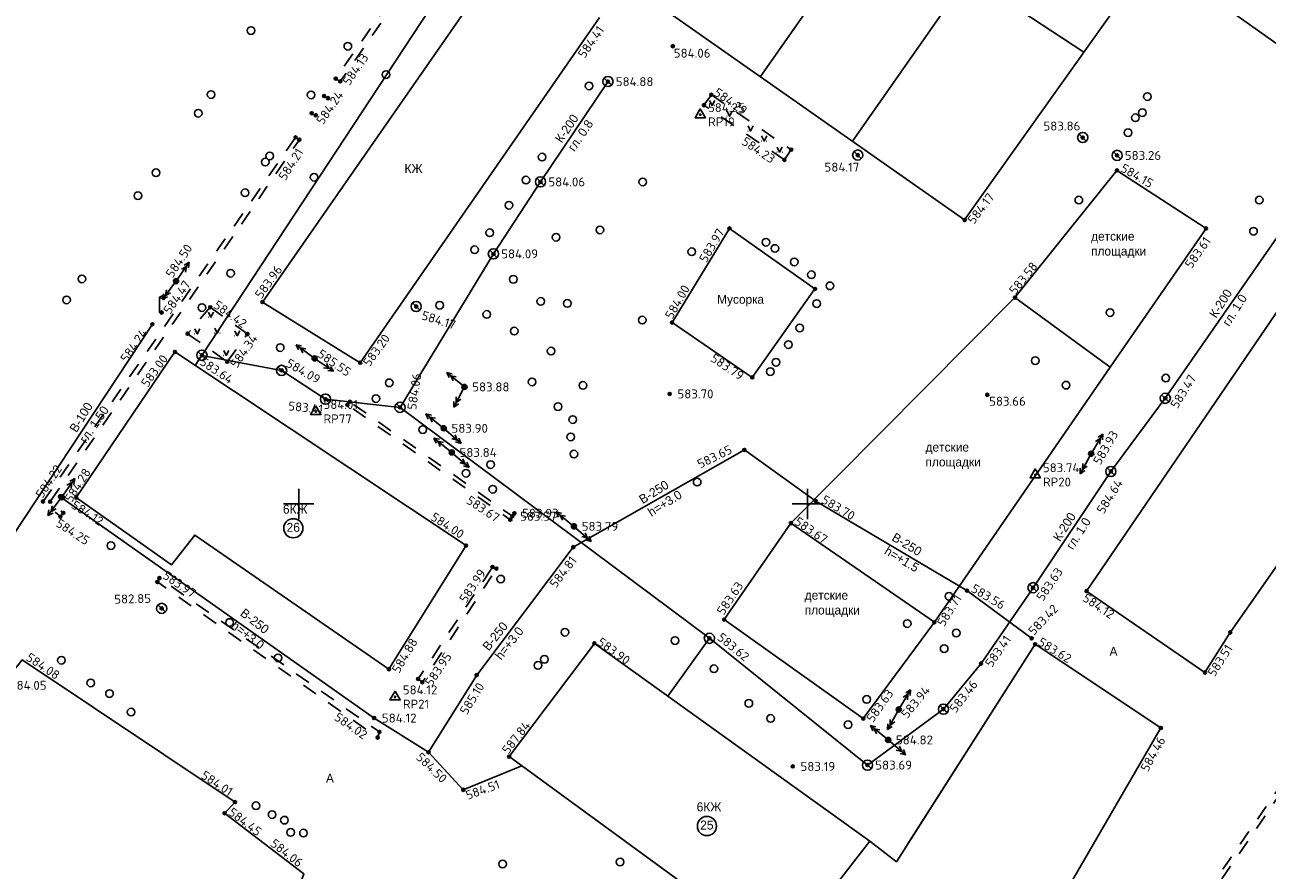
# Model space of a CAD drawing. Header units: metres. Extents: x 548732 to 549770, y 4592490 to 4594056.
# Tile 42 of 61: x 549273 to 549396, y 4593385 to 4593468. Entities that reach past the tile are written whole.
import ezdxf

# ---------------------------------------------------------------- set-up
doc = ezdxf.new("R2010")
doc.units = ezdxf.units.M
doc.header["$PDMODE"] = 32
doc.header["$PDSIZE"] = 0.3
doc.linetypes.add('Д_ТРОТ_ТРУБА', pattern=[3, 1.5, -1.5])
doc.linetypes.add('ДОРОГИ_СТРОЯЩ', pattern=[9, 8, -1])
for name, color, linetype in [('(001) Сетка', 92, 'Continuous'), ('(003) Пункты', 7, 'Continuous'), ('(007) Здания', 7, 'Continuous'), ('(011) Колодцы', 7, 'Continuous'), ('(014) Водопровод', 5, 'ИК_Водопровод -------в--------'), ('(017) Канализация', 32, 'KANALIS_K_1'), ('(022) Возд. Линии', 7, 'Continuous'), ('(025) Дорога', 7, 'Continuous'), ('(026) Д_знаки', 7, 'Continuous'), ('(036) Растительность', 7, 'Continuous'), ('(038) Деревья', 7, 'Continuous'), ('(040) Ограда', 7, 'Continuous'), ('(041) Текст', 7, 'Continuous'), ('V-CTRL-HCPT', 150, 'Continuous'), ('V-NODE', 1, 'Continuous'), ('V-NODE-TEXT', 11, 'Continuous')]:
    doc.layers.add(name, color=color, linetype=linetype)
doc.styles.add('BM-431', font='bm431.ttf')
doc.styles.add('D-431', font='d431.ttf')
doc.styles.add('P-131', font='p131.ttf')
doc.styles.add('S', font='txtwr', dxfattribs={"oblique": 15})
doc.styles.get("Standard").update_dxf_attribs({"font": 'simplex.shx'})
doc.linetypes.add('GAZ_VOZDUSH', pattern='A,1,-2,["~",Standard,S=3,R=0,X=-1.5,Y=-1.5],-1,10', length=14)
doc.linetypes.add('KANALIS_K', pattern='A,1,["<",Standard,S=1.8,R=0,X=-0.9,Y=-0.9],3,-1,["К",Standard,S=1.8,R=0,X=-0.9,Y=-0.9],-1,10', length=16)
doc.linetypes.add('KANALIS_K_1', pattern='A,1,[">",Standard,S=1.8,R=0,X=-0.9,Y=-0.9],3,-1,["К",Standard,S=1.8,R=0,X=-0.9,Y=-0.9],-1,10', length=16)
doc.linetypes.add('ИК_Водопровод -------в--------', pattern='A,9,-0.6,["В",Standard,S=1.2,R=0,X=0,Y=-0.6],-1.2', length=10.8)
doc.linetypes.add('ОГРАДА_V_ПРОВ', pattern='A,2.5,["v",Standard,S=1,R=0,X=0,Y=0],5,["v",Standard,S=1,R=180,X=0,Y=0],2.5', length=10)

# ---------------------------------------------------------------- blocks, each defined once
blk = doc.blocks.new('d')
at = {"layer": '(038) Деревья'}
blk.add_ellipse((0, 0), major_axis=(0.265, 0.265), ratio=1, start_param=5.497787, end_param=11.780972, dxfattribs=at)
blk = doc.blocks.new('I02062')
at = {"linetype": 'Continuous'}
for points in [[(1, 3.5), (0, 3), (1, 2.5)], [(0, 3), (0, 0), (0.8, 0)]]:
    blk.add_lwpolyline(points, dxfattribs=at)
at = {"color": 4, "style": 'S', "oblique": 15}
blk.add_attdef('Z', (1.778249, -0.193057), '', height=2, dxfattribs=at)
blk = doc.blocks.new('strela1')
at = {"layer": '(022) Возд. Линии'}
for p, q in [((-2, 0), (-1.5, 0.25)), ((0, 0), (-2, 0)), ((-2, 0), (-1.5, -0.25)), ((-1.5, 0), (-1, 0.25)), ((-1.5, 0), (-1, -0.25))]:
    blk.add_line(p, q, dxfattribs=at)
blk = doc.blocks.new('strela2')
at = {"layer": '(022) Возд. Линии'}
for p, q in [((0, 0), (2, 0)), ((1.5, 0), (1, 0.25)), ((1.5, 0), (1, -0.25)), ((2, 0), (1.5, 0.25)), ((2, 0), (1.5, -0.25))]:
    blk.add_line(p, q, dxfattribs=at)
blk = doc.blocks.new('STOLB')
at = {"layer": '(022) Возд. Линии'}
blk.add_circle((0, 0), 0.25, dxfattribs=at)
blk = doc.blocks.new('I01171')
blk.add_line((-0.722283, 0.697501), (0.702286, -0.69785))
blk.add_circle((0, 0), 1)
at = {"color": 4, "style": 'S', "oblique": 15}
blk.add_attdef('Z', (1.616431, -1.093486), '', height=2, dxfattribs=at)
blk = doc.blocks.new('I04160')
for p, q in [((-0.5, 0), (-0.55, 0)), ((0.48, 0), (0.53, 0))]:
    blk.add_line(p, q)
blk.add_lwpolyline([(-0.5, 0.99), (0, 0), (0.51, 0.99)])
blk = doc.blocks.new('STA')
blk.add_lwpolyline([(0, 1), (-0.87, -0.5), (0.87, -0.5)], close=True)
blk.add_circle((0, 0), 0.118)
blk = doc.blocks.new('*U571', base_point=(549302.03, 4593429.57, 584.01))
at = {"layer": 'V-NODE-TEXT', "linetype": 'ByBlock', "char_height": 0.875}
for s, insert, attachment_point in [('584.01', (549302.79, 4593429.83, 584.01), 7), ('RP77', (549302.79, 4593429.3, 584.01), 1)]:
    blk.add_mtext(s, dxfattribs=dict(at, insert=insert, attachment_point=attachment_point))
blk = doc.blocks.new('*U572', base_point=(549302.026, 4593429.566, 584.009))
at = {"layer": 'V-CTRL-HCPT'}
blk.add_blockref('*U571', (549302.026, 4593429.566, 584.009), dxfattribs=at)
blk = doc.blocks.new('*U573', base_point=(549302.026, 4593429.566, 584.009))
at = {"layer": 'V-CTRL-HCPT'}
blk.add_blockref('*U572', (549302.026, 4593429.566, 584.009), dxfattribs=at)
at = {"layer": 'V-CTRL-HCPT', "xscale": 0.5833333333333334, "yscale": 0.5833333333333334, "zscale": 0.5833333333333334}
blk.add_blockref('STA', (549302.026, 4593429.566, 584.009), dxfattribs=at)
blk = doc.blocks.new('*U595', base_point=(549339.82, 4593458.74, 584.25))
at = {"layer": 'V-NODE-TEXT', "linetype": 'ByBlock', "char_height": 0.875}
for s, insert, attachment_point in [('584.25', (549340.59, 4593459, 584.25), 7), ('RP19', (549340.59, 4593458.48, 584.25), 1)]:
    blk.add_mtext(s, dxfattribs=dict(at, insert=insert, attachment_point=attachment_point))
blk = doc.blocks.new('*U596', base_point=(549339.818, 4593458.738, 584.251))
at = {"layer": 'V-CTRL-HCPT'}
blk.add_blockref('*U595', (549339.818, 4593458.738, 584.251), dxfattribs=at)
blk = doc.blocks.new('*U597', base_point=(549339.818, 4593458.738, 584.251))
at = {"layer": 'V-CTRL-HCPT'}
blk.add_blockref('*U596', (549339.818, 4593458.738, 584.251), dxfattribs=at)
at = {"layer": 'V-CTRL-HCPT', "xscale": 0.5833333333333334, "yscale": 0.5833333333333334, "zscale": 0.5833333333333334}
blk.add_blockref('STA', (549339.818, 4593458.738, 584.251), dxfattribs=at)
blk = doc.blocks.new('*U598', base_point=(549372.75, 4593423.36, 583.74))
at = {"layer": 'V-NODE-TEXT', "linetype": 'ByBlock', "char_height": 0.875}
for s, insert, attachment_point in [('583.74', (549373.51, 4593423.62, 583.74), 7), ('RP20', (549373.51, 4593423.09, 583.74), 1)]:
    blk.add_mtext(s, dxfattribs=dict(at, insert=insert, attachment_point=attachment_point))
blk = doc.blocks.new('*U599', base_point=(549372.746, 4593423.355, 583.736))
at = {"layer": 'V-CTRL-HCPT'}
blk.add_blockref('*U598', (549372.746, 4593423.355, 583.736), dxfattribs=at)
blk = doc.blocks.new('*U600', base_point=(549372.746, 4593423.355, 583.736))
at = {"layer": 'V-CTRL-HCPT'}
blk.add_blockref('*U599', (549372.746, 4593423.355, 583.736), dxfattribs=at)
at = {"layer": 'V-CTRL-HCPT', "xscale": 0.5833333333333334, "yscale": 0.5833333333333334, "zscale": 0.5833333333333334}
blk.add_blockref('STA', (549372.746, 4593423.355, 583.736), dxfattribs=at)
blk = doc.blocks.new('*U601', base_point=(549309.82, 4593401.53, 584.12))
at = {"layer": 'V-NODE-TEXT', "linetype": 'ByBlock', "char_height": 0.875}
for s, insert, attachment_point in [('584.12', (549310.59, 4593401.79, 584.12), 7), ('RP21', (549310.59, 4593401.27, 584.12), 1)]:
    blk.add_mtext(s, dxfattribs=dict(at, insert=insert, attachment_point=attachment_point))
blk = doc.blocks.new('*U602', base_point=(549309.823, 4593401.528, 584.119))
at = {"layer": 'V-CTRL-HCPT'}
blk.add_blockref('*U601', (549309.823, 4593401.528, 584.119), dxfattribs=at)
blk = doc.blocks.new('*U603', base_point=(549309.823, 4593401.528, 584.119))
at = {"layer": 'V-CTRL-HCPT'}
blk.add_blockref('*U602', (549309.823, 4593401.528, 584.119), dxfattribs=at)
at = {"layer": 'V-CTRL-HCPT', "xscale": 0.5833333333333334, "yscale": 0.5833333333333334, "zscale": 0.5833333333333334}
blk.add_blockref('STA', (549309.823, 4593401.528, 584.119), dxfattribs=at)

msp = doc.modelspace()

# ---------------------------------------------------------------- linework, layer by layer
at = {"layer": '(001) Сетка'}
for p, q in [((549300.35, 4593422), (549300.35, 4593419)), ((549350.35, 4593422), (549350.35, 4593419)), ((549298.85, 4593420.5), (549301.85, 4593420.5)), ((549348.85, 4593420.5), (549351.85, 4593420.5))]:
    msp.add_line(p, q, dxfattribs=at)
at = {"layer": '(003) Пункты', "color": 7}
for p in [(549337.13, 4593465.48, 584.06), (549303.99, 4593462.29, 584.16), (549304.43, 4593462.01, 584.13), (549330.75, 4593461.99, 584.88), (549302.85, 4593460.58, 584.23), (549303.23, 4593460.37, 584.11), (549340.19, 4593459.68, 584.26), (549340.92, 4593460.7, 584.29), (549301.63, 4593458.89, 584.23), (549302.02, 4593458.69, 584.24), (549300.04, 4593456.51, 584.29), (549300.42, 4593456.29, 584.21), (549377.42, 4593456.49, 583.86), (549348.76, 4593455.31, 584.24), (549355.31, 4593454.77, 584.17), (549380.8, 4593454.74, 583.26), (549348.1, 4593454.31, 584.23), (549380.79, 4593453.27, 584.15), (549324.12, 4593452.14, 584.05), (549342.7, 4593447.57, 583.97), (549365.81, 4593448.4, 584.17), (549389.54, 4593447.57, 583.61), (549319.5, 4593445.07, 584.09), (549288.3, 4593442.39, 584.5), (549351.1, 4593441.62, 583.59), (549296.79, 4593440.33, 583.96), (549370.76, 4593440.77, 583.58), (549286.87, 4593439.31, 584.47), (549291.65, 4593439.83, 584.42), (549311.9, 4593439.9, 584.17), (549285.97, 4593438.16, 584.24), (549337.06, 4593438.33, 584), (549289.43, 4593437.23, 584.21), (549295.3, 4593437.19, 584.37), (549295.31, 4593437.2, 584.38), (549288.18, 4593435.43, 583), (549290.84, 4593435.1, 583.64), (549293.33, 4593434.47, 584.34), (549301.91, 4593434.8, 585.55), (549306.4, 4593434.38, 583.2), (549298.68, 4593433.62, 584.09), (549344.94, 4593432.93, 583.79), (549316.65, 4593432, 583.88), (549302.98, 4593430.78, 583.41), (549305.14, 4593430.24, 584.09), (549305.38, 4593430.54, 584.07), (549336.82, 4593431.31, 583.7), (549368.04, 4593431.22, 583.65), (549385.54, 4593430.88, 583.47), (549310.32, 4593429.98, 584.06), (549314.61, 4593427.93, 583.9), (549315.39, 4593425.56, 583.84), (549344.16, 4593425.81, 583.65), (549378.25, 4593425.43, 583.93), (549380.19, 4593423.69, 584.64), (549275.22, 4593420.74, 584.22), (549275.92, 4593420.72, 584.21), (549276.88, 4593421.23, 584.18), (549277.06, 4593421.16, 584.28), (549278.48, 4593421.12, 584.12), (549351.18, 4593420.77, 583.7), (549276.93, 4593419.25, 584.25), (549277.22, 4593419.62, 584.43), (549321.36, 4593419.29, 583.57), (549321.55, 4593419.58, 583.93), (549321.15, 4593418.95, 583.67), (549327.41, 4593418.3, 583.79), (549348.74, 4593418.61, 583.67), (549316.8, 4593416.41, 584), (549327.34, 4593416.25, 584.81), (549286.66, 4593413.22, 583.97), (549319.4, 4593414.3, 583.99), (549319.79, 4593414.15, 583.98), (549286.46, 4593412.83, 583.89), (549366.04, 4593411.99, 583.56), (549372.54, 4593412.27, 583.63), (549377.8, 4593411.94, 584.12), (549286.88, 4593410.24, 582.85), (549342.18, 4593409.14, 583.62), (549362.84, 4593408.88, 583.71), (549340.72, 4593407.3, 583.62), (549372.4, 4593407.3, 583.42), (549391.92, 4593407.87, 583.67), (549329.42, 4593406.8, 583.9), (549372.74, 4593406.71, 583.62), (549367.43, 4593404.82, 583.41), (549309.22, 4593404.26, 584.88), (549317.85, 4593403.68, 585.1), (549389.44, 4593403.94, 583.51), (549312.09, 4593403.3, 584), (549312.51, 4593402.98, 583.95), (549359.33, 4593400.3, 583.94), (549363.72, 4593400.34, 583.46), (549307.77, 4593399.46, 584.12), (549355.85, 4593399.41, 583.63), (549385.1, 4593398.49, 584.46), (549308.12, 4593397.55, 584.02), (549308.29, 4593398.1, 583.96), (549358.3, 4593397.31, 584.82), (549313.11, 4593396.1, 584.5), (549321.04, 4593395.67, 587.84), (549356.26, 4593394.84, 583.69), (549348.92, 4593394.71, 583.19), (549316.53, 4593392.41, 584.51), (549294.09, 4593391.2, 584.01), (549293.06, 4593390.11, 584.45)]:
    msp.add_point(p, dxfattribs=at)
at = {"layer": '(007) Здания'}
for p, q in [((549332.44, 4593494.57), (549377.52, 4593464.88)), ((549323.15, 4593478.36), (549365.81, 4593448.4)), ((549296.79, 4593440.33), (549320.62, 4593474.57)), ((549329.93, 4593468.29), (549306.4, 4593434.38)), ((549342.7, 4593447.57), (549337.06, 4593438.33)), ((549351.1, 4593441.62), (549342.7, 4593447.57)), ((549391.92, 4593407.87), (549419.64, 4593447.51)), ((549344.94, 4593432.93), (549351.1, 4593441.62)), ((549306.4, 4593434.38), (549296.79, 4593440.33)), ((549337.06, 4593438.33), (549344.94, 4593432.93)), ((549278.48, 4593421.12), (549288.18, 4593435.43)), ((549288.18, 4593435.43), (549316.8, 4593416.41)), ((549287.86, 4593414.52), (549278.48, 4593421.12)), ((549290.13, 4593417.44), (549287.86, 4593414.52)), ((549309.22, 4593404.26), (549290.13, 4593417.44)), ((549377.8, 4593411.94), (549389.44, 4593403.94)), ((549389.44, 4593403.94), (549391.92, 4593407.87)), ((549321.04, 4593395.67), (549329.42, 4593406.8)), ((549329.42, 4593406.8), (549356.49, 4593387.37)), ((549372.74, 4593406.71), (549385.1, 4593398.49)), ((549273.17, 4593405.17), (549294.09, 4593391.2)), ((549385.1, 4593398.49), (549367.84, 4593368.75)), ((549347.79, 4593376.17), (549321.04, 4593395.67))]:
    msp.add_line(p, q, dxfattribs=at)
at = {"layer": '(007) Здания', "color": 3, "lineweight": 35}
for p, q in [((549344.94, 4593432.93), (549344.94, 4593432.93)), ((549385.1, 4593398.49), (549385.1, 4593398.49))]:
    msp.add_line(p, q, dxfattribs=at)
at = {"layer": '(007) Здания', "color": 3, "linetype": 'ByBlock'}
for p, q in [((549294.09, 4593391.2), (549293.06, 4593390.11)), ((549293.06, 4593390.11), (549300.85, 4593384.17))]:
    msp.add_line(p, q, dxfattribs=at)
at = {"layer": '(007) Здания', "flags": 128}
for points in [[(549333.3, 4593490.85), (549354.63, 4593475.16), (549345.74, 4593462.5)], [(549354.63, 4593475.16), (549363.54, 4593468.61), (549354.78, 4593456.14)], [(549384.28, 4593474.4), (549365.81, 4593448.4)], [(549377.8, 4593411.94), (549407.58, 4593455.58), (549408.64, 4593457.14), (549384.28, 4593474.4)]]:
    msp.add_lwpolyline(points, dxfattribs=at)
at = {"layer": '(007) Здания'}
for points in [[(549431.41, 4593460.83), (549421.67, 4593446.84), (549419.64, 4593447.51), (549391.92, 4593407.87), (549389.44, 4593403.94), (549377.8, 4593411.94)], [(549278.48, 4593421.12), (549287.86, 4593414.52), (549290.13, 4593417.44), (549309.22, 4593404.26)], [(549316.8, 4593416.41), (549309.22, 4593404.26)], [(549356.49, 4593387.37), (549359.1, 4593385.34), (549372.74, 4593406.71)], [(549372.74, 4593406.71), (549360.15, 4593386.99)], [(549229.76, 4593349.94), (549264.8, 4593400.79), (549271.19, 4593402.69), (549273.17, 4593405.17), (549294.09, 4593391.2), (549293.06, 4593390.11), (549300.85, 4593384.17), (549300.44, 4593382.96)], [(549321.04, 4593395.67), (549347.79, 4593376.17), (549341.38, 4593366.11)], [(549356.49, 4593387.37), (549347.79, 4593376.17)]]:
    msp.add_lwpolyline(points, dxfattribs=at)
for centre in [(549299.82, 4593418.11), (549340.48, 4593388.85)]:
    msp.add_circle(centre, 0.942, dxfattribs=at)
at = {"layer": '(014) Водопровод', "flags": 128}
msp.add_lwpolyline([(549285.97, 4593438.18), (549266.45, 4593408.67)], dxfattribs=at)
at = {"layer": '(014) Водопровод', "linetype": 'GAZ_VOZDUSH', "flags": 128}
for points in [[(549372.4, 4593407.3), (549366.04, 4593411.99), (549351.18, 4593420.77), (549344.16, 4593425.81), (549327.34, 4593416.25), (549317.85, 4593403.68), (549313.11, 4593396.1), (549316.53, 4593392.41), (549322.27, 4593394.77)], [(549313.11, 4593396.1), (549307.77, 4593399.46), (549276.88, 4593421.23)]]:
    msp.add_lwpolyline(points, dxfattribs=at)
at = {"layer": '(017) Канализация', "linetype": 'KANALIS_K'}
for p, q in [((549336.78, 4593504.93), (549290.84, 4593435.1)), ((549324.12, 4593452.14), (549330.75, 4593461.99)), ((549319.5, 4593445.07), (549324.12, 4593452.14)), ((549398.47, 4593449.5), (549385.54, 4593430.88)), ((549310.32, 4593429.98), (549319.5, 4593445.07)), ((549319.5, 4593445.07), (549319.5, 4593445.07)), ((549290.83, 4593435.11), (549290.17, 4593434.11)), ((549298.67, 4593433.62), (549290.84, 4593435.1)), ((549298.68, 4593433.62), (549302.98, 4593430.78)), ((549302.98, 4593430.78), (549310.32, 4593429.98)), ((549385.54, 4593430.88), (549380.19, 4593423.69)), ((549340.72, 4593407.3), (549310.32, 4593429.98)), ((549380.19, 4593423.69), (549372.54, 4593412.27)), ((549372.54, 4593412.27), (549367.43, 4593404.82)), ((549340.72, 4593407.3), (549336.64, 4593401.61)), ((549356.26, 4593394.84), (549340.72, 4593407.3)), ((549367.43, 4593404.82), (549363.72, 4593400.34)), ((549363.72, 4593400.34), (549356.26, 4593394.84))]:
    msp.add_line(p, q, dxfattribs=at)
at = {"layer": '(025) Дорога', "linetype": 'Д_ТРОТ_ТРУБА'}
for p, q in [((549340.19, 4593459.68), (549340.92, 4593460.7)), ((549348.1, 4593454.31), (549340.19, 4593459.68)), ((549340.92, 4593460.7), (549348.76, 4593455.31)), ((549348.76, 4593455.31), (549348.1, 4593454.31)), ((549291.65, 4593439.83), (549289.43, 4593437.23)), ((549295.31, 4593437.2), (549291.65, 4593439.83)), ((549289.43, 4593437.23), (549293.33, 4593434.47)), ((549293.33, 4593434.47), (549295.31, 4593437.2))]:
    msp.add_line(p, q, dxfattribs=at)
at = {"layer": '(025) Дорога', "linetype": 'Д_ТРОТ_ТРУБА', "flags": 128}
for points in [[(549314.55, 4593477.5), (549314.98, 4593477.12), (549304.43, 4593462.01), (549303.99, 4593462.29)], [(549444.5, 4593461.92), (549440.25, 4593464.96), (549440.52, 4593465.38), (549445.03, 4593462.11), (549351.95, 4593326.73), (549351.54, 4593327.05)], [(549300.04, 4593456.51), (549300.42, 4593456.29), (549275.92, 4593420.72), (549277.22, 4593419.62), (549276.93, 4593419.25), (549275.22, 4593420.74)], [(549321.15, 4593418.95), (549321.36, 4593419.29), (549305.38, 4593430.54), (549305.14, 4593430.24)], [(549312.51, 4593402.98), (549312.09, 4593403.3), (549319.4, 4593414.3), (549319.79, 4593414.15)], [(549286.66, 4593413.22), (549286.46, 4593412.83), (549308.12, 4593397.55), (549308.29, 4593398.1)]]:
    msp.add_lwpolyline(points, close=True, dxfattribs=at)
at = {"layer": '(040) Ограда', "linetype": 'ОГРАДА_V_ПРОВ'}
for p, q in [((549380.79, 4593453.27), (549370.76, 4593440.77)), ((549380.79, 4593453.27), (549389.54, 4593447.57)), ((549348.74, 4593418.61), (549370.76, 4593440.77)), ((549380.13, 4593433.94), (549362.84, 4593408.88)), ((549342.18, 4593409.14), (549348.74, 4593418.61)), ((549355.85, 4593399.41), (549342.18, 4593409.14)), ((549362.84, 4593408.88), (549355.85, 4593399.41))]:
    msp.add_line(p, q, dxfattribs=at)
at = {"layer": '(040) Ограда', "linetype": 'ОГРАДА_V_ПРОВ', "flags": 128}
for points in [[(549389.54, 4593447.57), (549380.13, 4593433.94), (549370.76, 4593440.77)], [(549348.74, 4593418.61), (549362.84, 4593408.88)]]:
    msp.add_lwpolyline(points, dxfattribs=at)
for p, q in [((549330.39, 4593462.35), (549331.1, 4593461.65)), ((549323.76, 4593452.5), (549324.47, 4593451.8)), ((549319.13, 4593445.42), (549319.84, 4593444.72)), ((549290.48, 4593435.46), (549291.19, 4593434.76)), ((549298.31, 4593433.97), (549299.03, 4593433.27)), ((549302.62, 4593431.14), (549303.33, 4593430.44)), ((549385.18, 4593431.23), (549385.89, 4593430.53)), ((549309.95, 4593430.34), (549310.67, 4593429.64)), ((549379.83, 4593424.04), (549380.54, 4593423.34)), ((549372.18, 4593412.62), (549372.89, 4593411.92)), ((549340.36, 4593407.65), (549341.08, 4593406.95)), ((549363.37, 4593400.69), (549364.08, 4593400)), ((549355.9, 4593395.19), (549356.61, 4593394.49))]:
    msp.add_line(p, q)
for centre in [(549330.75, 4593462), (549324.12, 4593452.15), (549319.49, 4593445.07), (549290.84, 4593435.11), (549298.67, 4593433.62), (549302.98, 4593430.79), (549385.54, 4593430.88), (549380.19, 4593423.69), (549372.54, 4593412.27), (549340.72, 4593407.3), (549363.73, 4593400.34), (549356.26, 4593394.84)]:
    msp.add_circle(centre, 0.5)

# ---------------------------------------------------------------- block references
at = {"layer": '(011) Колодцы', "xscale": 0.5, "yscale": 0.5, "zscale": 0.5}
for p in [(549330.75, 4593462), (549377.42, 4593456.5), (549355.3, 4593454.78), (549380.8, 4593454.75, 583.26), (549324.12, 4593452.15), (549319.49, 4593445.07), (549311.9, 4593439.9), (549290.84, 4593435.11), (549298.67, 4593433.62), (549302.98, 4593430.79), (549310.31, 4593429.99), (549385.54, 4593430.88), (549380.19, 4593423.69), (549372.54, 4593412.27), (549286.88, 4593410.24), (549340.72, 4593407.3), (549363.73, 4593400.34, 583.46), (549356.26, 4593394.84)]:
    msp.add_blockref('I01171', p, dxfattribs=at)
at = {"layer": '(022) Возд. Линии'}
for name, p, rotation in [('strela2', (549288.45, 4593442.6, 584.5), 55.19180821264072), ('STOLB', (549288.3, 4593442.39, 584.5), 51.00522516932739), ('strela1', (549288.15, 4593442.19, 584.5), 53.31111080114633), ('strela1', (549301.7, 4593434.95, 585.55), 323.7315087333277), ('STOLB', (549301.91, 4593434.8, 585.55), 51.00522516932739), ('strela2', (549302.11, 4593434.66, 585.55), 325.612206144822), ('strela2', (549316.46, 4593432.16, 583.88), 141.0736139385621), ('strela1', (549316.53, 4593431.78, 583.88), 61.97895249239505), ('STOLB', (549316.65, 4593432, 583.88), 51.00522516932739), ('strela2', (549314.41, 4593428.09, 583.9), 141.0736139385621), ('STOLB', (549314.61, 4593427.93, 583.9), 51.00522516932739), ('strela1', (549314.8, 4593427.76, 583.9), 139.1929165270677), ('strela2', (549315.2, 4593425.72, 583.84), 141.0736139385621), ('strela1', (549378.38, 4593425.65, 583.93), 239.012035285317), ('STOLB', (549315.39, 4593425.56, 583.84), 51.00522516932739), ('strela1', (549315.58, 4593425.4, 583.84), 139.1929165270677), ('STOLB', (549378.25, 4593425.43, 583.93), 51.00522516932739), ('strela2', (549378.13, 4593425.21, 583.93), 240.8927326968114), ('strela2', (549277.2, 4593421.37, 0.1), 55.19180821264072), ('strela1', (549276.9, 4593420.96, 0.1), 53.31111080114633), ('STOLB', (549277.06, 4593421.16, 0.1), 51.00522516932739), ('strela2', (549327.21, 4593418.46, 583.79), 141.0736139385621), ('STOLB', (549327.41, 4593418.3, 583.79), 51.00522516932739), ('strela1', (549327.6, 4593418.13, 583.79), 139.1929165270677), ('strela1', (549359.46, 4593400.52, 583.94), 239.012035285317), ('strela2', (549359.21, 4593400.08, 583.94), 240.8927326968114), ('STOLB', (549359.33, 4593400.3, 583.94), 51.00522516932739), ('strela2', (549358.1, 4593397.47, 584.82), 141.0736139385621), ('STOLB', (549358.3, 4593397.31, 584.82), 51.00522516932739), ('strela1', (549358.49, 4593397.15, 584.82), 139.1929165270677)]:
    msp.add_blockref(name, p, dxfattribs=dict(at, rotation=rotation))
at = {"layer": '(026) Д_знаки', "xscale": 0.5, "yscale": 0.5, "zscale": 0.5}
msp.add_blockref('I02062', (549286.67, 4593439.31, 584.47), dxfattribs=at)
at = {"layer": '(036) Растительность', "linetype": 'Continuous', "xscale": 0.5, "yscale": 0.5, "zscale": 0.5}
for p in [(549340.99, 4593459.65), (549342.71, 4593458.59), (549344.77, 4593457.14), (549346.1, 4593456.16), (549347.63, 4593455.07), (549291.72, 4593438.86), (549290.38, 4593437.21), (549292.35, 4593437.28), (549294.31, 4593437.03), (549293.23, 4593435.09)]:
    msp.add_blockref('I04160', p, dxfattribs=at)
at = {"layer": '(038) Деревья', "linetype": 'Continuous'}
for p in [(549295.66, 4593467.01), (549305.18, 4593465.47), (549308.93, 4593462.69), (549291.74, 4593460.72), (549301.57, 4593460.69), (549328.9, 4593461.57), (549383.78, 4593460.53), (549290.48, 4593458.89), (549382.6, 4593458.44), (549383.29, 4593458.95), (549381.88, 4593456.98), (549297.5, 4593454.7), (549324.28, 4593454.58), (549297.06, 4593454.09), (549286.32, 4593453.04), (549301.86, 4593452.6), (549322.69, 4593452.32), (549334.17, 4593452.14), (549284.55, 4593450.79), (549295.08, 4593451.08), (549321.01, 4593449.85), (549377.04, 4593450.36), (549394.77, 4593450.36), (549319.13, 4593447.14), (549329.96, 4593447.42), (549394.21, 4593447.29), (549325.65, 4593446.7), (549346.28, 4593446.21), (549317.64, 4593445.48), (549338.99, 4593445.28), (549347.16, 4593445.6), (549349.06, 4593444.28), (549279.04, 4593442.61), (549293.65, 4593443.17), (549321.45, 4593442.57), (549350.75, 4593443.02), (549352.57, 4593441.93), (549277.53, 4593440.55), (549290.84, 4593439.79), (549314.21, 4593440.02), (549324.14, 4593440.4), (549326.76, 4593440.2), (549351.27, 4593440.19), (549318.84, 4593439.12), (549334.12, 4593438.57), (549380.11, 4593439.3), (549321.54, 4593437.48), (549349.6, 4593437.79), (549348.49, 4593436.16), (549298.53, 4593435.86), (549325.16, 4593435.52), (549347.27, 4593434.42), (549372.75, 4593434.58), (549309.25, 4593432.4), (549323.29, 4593432.49), (549346.71, 4593433.51), (549385.59, 4593432.86), (549328.29, 4593432.15), (549375.79, 4593432.17), (549307.94, 4593430.85), (549325.84, 4593430.06), (549327.29, 4593428.79), (549312.54, 4593427.8), (549327.09, 4593427.09), (549327.4, 4593425.4), (549319.21, 4593424.37), (549316.8, 4593423.52), (549339.52, 4593422.65), (549319.43, 4593421.94), (549281.89, 4593416.4), (549320.21, 4593413.11), (549364.27, 4593411.43), (549293.55, 4593408.85), (549360.17, 4593408.74), (549326.52, 4593407.89), (549337.34, 4593407.08), (549364.99, 4593407.82), (549363.8, 4593406.28), (549277.02, 4593405.14), (549298.32, 4593405.37), (549323.86, 4593404.63), (549324.51, 4593405.23), (549341.17, 4593404.31), (549279.91, 4593402.92), (549281.75, 4593401.87), (549344.6, 4593400.91), (549356.18, 4593401.29), (549283.87, 4593400.05), (549346.74, 4593399.42), (549354.36, 4593398.81), (549296.15, 4593390.84), (549297.74, 4593389.98), (549298.95, 4593389.43), (549299.56, 4593388.23), (549300.82, 4593388.16), (549320.39, 4593385.12), (549331.94, 4593385.32)]:
    msp.add_blockref('d', p, dxfattribs=at)
at = {"layer": 'V-NODE'}
for name, p in [('*U597', (549339.82, 4593458.74, 584.25)), ('*U573', (549302.03, 4593429.57, 584.01)), ('*U600', (549372.75, 4593423.36, 583.74)), ('*U603', (549309.82, 4593401.53, 584.12))]:
    msp.add_blockref(name, p, dxfattribs=at)

# ---------------------------------------------------------------- texts
at = {"layer": '(003) Пункты', "color": 7}
for s, rotation, p in [('584.41', 54.9181, (549328.45, 4593464.22, 584.41)), ('584.13', 55.3611, (549305.33, 4593461.55, 584.13)), ('584.24', 55.5417, (549302.74, 4593457.7, 584.24)), ('584.29', 325.4847, (549341.07, 4593460.71, 584.29)), ('584.23', 326.2925, (549343.81, 4593455.9, 584.23)), ('584.21', 57.5734, (549299.04, 4593452.2, 584.21)), ('584.15', 330.1084, (549381.05, 4593453.23, 584.15)), ('584.17', 52.4167, (549366.72, 4593447.91, 584.17)), ('583.97', 59.1997, (549340.41, 4593444.13, 583.97)), ('583.61', 54.5922, (549388.11, 4593443.56, 583.61)), ('584.50', 56.0299, (549287.94, 4593442.64, 584.5)), ('583.96', 54.1896, (549296.69, 4593440.59, 583.96)), ('583.58', 51.3156, (549370.79, 4593440.99, 583.58)), ('584.47', 55.2447, (549287.7, 4593439.06, 584.47)), ('584.00', 60.2447, (549337.07, 4593438.58, 584)), ('584.42', 324.3088, (549291.89, 4593439.85, 584.42)), ('584.17', 342.3628, (549312.35, 4593438.66, 584.17)), ('584.24', 55.439, (549283.48, 4593434.33, 584.24)), ('584.34', 55.0482, (549294.28, 4593433.78, 584.34)), ('583.20', 54.0121, (549307.32, 4593433.92, 583.2)), ('583.00', 54.3088, (549285.5, 4593431.89, 583)), ('585.55', 325.4873, (549302.11, 4593435.03, 585.55)), ('583.79', 326.2326, (549340.75, 4593434.6, 583.79)), ('583.64', 326.1524, (549290.53, 4593434.26, 583.64)), ('584.09', 330.3287, (549299.01, 4593434.06, 584.09)), ('584.06', 81.6433, (549311.89, 4593429.69, 584.06)), ('583.47', 58.3317, (549386.73, 4593429.79, 583.47)), ('583.41', 354.4692, (549299.29, 4593429.7, 583.41)), ('583.93', 59.7618, (549379.15, 4593424.26, 583.93)), ('583.65', 26.1874, (549339.81, 4593423.95, 583.65)), ('584.22', 56.4532, (549275.16, 4593420.98, 584.22)), ('584.28', 57.6105, (549278.02, 4593420.57, 584.28)), ('584.64', 58.1352, (549379.48, 4593419.45, 584.64)), ('584.12', 326.9008, (549277.92, 4593420.17, 584.12)), ('583.67', 326.5631, (549316.74, 4593420.63, 583.67)), ('583.70', 329.2842, (549351.65, 4593420.66, 583.7)), ('584.00', 327.1057, (549313.24, 4593418.98, 584)), ('584.25', 327.0432, (549276.39, 4593418.37, 584.25)), ('583.67', 325.5011, (549349, 4593418.56, 583.67)), ('584.81', 52.3614, (549325.63, 4593412.17, 584.81)), ('583.97', 325.6639, (549286.9, 4593413.26, 583.97)), ('583.99', 56.579, (549316.81, 4593410.7, 583.99)), ('583.63', 56.0142, (549373.52, 4593410.88, 583.63)), ('583.63', 56.0973, (549342.12, 4593409.5, 583.62)), ('583.56', 329.2143, (549366.36, 4593411.93, 583.56)), ('582.85', 1.5567, (549282.23, 4593410.69, 582.85)), ('583.71', 58.0354, (549363.79, 4593408.38, 583.71)), ('584.12', 326.2273, (549377.32, 4593411.04, 584.12)), ('583.42', 46.2408, (549372.61, 4593407.52, 583.42)), ('584.88', 59.2831, (549310.21, 4593403.79, 584.88)), ('583.90', 324.3226, (549329.62, 4593406.73, 583.9)), ('583.62', 320.8846, (549341.42, 4593407.23, 583.62)), ('583.41', 55.18, (549368.48, 4593404.37, 583.41)), ('583.62', 328.3781, (549372.93, 4593406.69, 583.62)), ('583.95', 56.0522, (549313.43, 4593402.51, 583.95)), ('583.51', 57.3131, (549390.38, 4593403.45, 583.51)), ('584.08', 326.2644, (549273.46, 4593405.2, 584.08)), ('585.10', 58.0568, (549316.87, 4593399.71, 585.1)), ('583.63', 54.5839, (549356.8, 4593398.96, 583.63)), ('583.94', 50.4973, (549360.17, 4593399.35, 583.94)), ('583.46', 51.8673, (549364.93, 4593399.9, 583.46)), ('584.02', 325.5892, (549303.76, 4593399.34, 584.02)), ('587.84', 52.1865, (549320.95, 4593395.84, 587.84)), ('584.46', 60.9185, (549383.82, 4593394.11, 584.46)), ('584.50', 316.1887, (549311.81, 4593395.51, 1169)), ('584.01', 326.3737, (549290.66, 4593393.62, 584.01)), ('584.51', 19.8436, (549316.97, 4593391.42, 584.51)), ('584.45', 322.7029, (549293.35, 4593390.03, 584.45)), ('584.06', 322.0166, (549297.48, 4593386.97, 584.06))]:
    msp.add_text(s, height=0.88, rotation=rotation, dxfattribs=at).set_placement(p)
for s, p in [('584.06', (549337.22, 4593464.35, 584.06)), ('584.88', (549331.52, 4593461.55, 584.88)), ('583.86', (549373.56, 4593457.19, 583.86)), ('583.26', (549381.56, 4593454.3, 583.26)), ('584.17', (549352.04, 4593453.15, 584.17)), ('584.06', (549324.89, 4593451.7, 584.05)), ('584.09', (549320.26, 4593444.63, 584.09)), ('583.88', (549317.41, 4593431.56, 583.88)), ('583.70', (549337.58, 4593430.87, 583.7)), ('583.66', (549368.22, 4593430.15, 583.65)), ('583.90', (549315.37, 4593427.49, 583.9)), ('583.84', (549316.16, 4593425.12, 583.84)), ('583.57', (549322.12, 4593418.85, 583.57)), ('583.93', (549322.31, 4593419.14, 583.93)), ('583.79', (549328.17, 4593417.86, 583.79)), ('584.05', (549271.95, 4593402.24, 584.04)), ('584.12', (549308.53, 4593399.02, 584.12)), ('584.82', (549359.06, 4593396.87, 584.82)), ('583.19', (549349.68, 4593394.27, 583.19)), ('583.69', (549357.03, 4593394.4, 583.69))]:
    msp.add_text(s, height=0.88, dxfattribs=at).set_placement(p)
at = {"layer": '(007) Здания', "style": 'P-131'}
for s, p in [('КЖ', (549310.75, 4593453.01)), ('6КЖ', (549298.8, 4593419.54)), ('26', (549299.16, 4593417.76)), ('6КЖ', (549339.47, 4593390.29)), ('25', (549339.82, 4593388.51))]:
    msp.add_text(s, height=0.88, dxfattribs=at).set_placement(p)
at = {"layer": '(014) Водопровод', "color": 0, "linetype": 'Continuous', "style": 'D-431'}
for s, rotation, p in [('В-100', 58.4913, (549278.51, 4593427.45)), ('гл. 1.50', 55.4096, (549279.44, 4593426.39)), ('В-250', 32.0476, (549334.16, 4593420.47, 583.42)), ('h=+3.0', 32.2714, (549335.02, 4593419.21, 583.42)), ('В-250', 328.7052, (549358.57, 4593416.97)), ('h=+1.5', 328.9289, (549357.84, 4593415.64)), ('В-250', 321.9281, (549294.52, 4593409.61)), ('h=+3.0', 322.1518, (549293.63, 4593408.38)), ('В-250', 51.6188, (549319.03, 4593406)), ('h=+3.0', 51.8425, (549320.26, 4593405.1))]:
    msp.add_text(s, height=0.88, rotation=rotation, dxfattribs=at).set_placement(p)
at = {"layer": '(017) Канализация', "color": 0, "linetype": 'Continuous', "style": 'D-431'}
for s, rotation, p in [('К-200', 55.8509, (549326.21, 4593455.9)), ('гл. 0.8', 55.8509, (549327.45, 4593455.06)), ('К-200', 57.6423, (549390.54, 4593438.69)), ('гл. 1.0', 57.6423, (549391.81, 4593437.88)), ('К-200', 57.6423, (549375.18, 4593416.74)), ('гл. 1.0', 57.6423, (549376.45, 4593415.93))]:
    msp.add_text(s, height=0.875, rotation=rotation, dxfattribs=at).set_placement(p)
at = {"layer": '(025) Дорога', "linetype": 'ДОРОГИ_СТРОЯЩ', "style": 'BM-431'}
for p in [(549380.06, 4593405.58), (549303.03, 4593393.11)]:
    msp.add_text('A', height=0.875, dxfattribs=at).set_placement(p)
at = {"layer": '(041) Текст', "lineweight": 0, "style": 'BM-431'}
msp.add_text('Мусорка', height=0.875, dxfattribs=at).set_placement((549341.48, 4593440.17))
at = {"layer": '(041) Текст', "lineweight": 0, "char_height": 0.875, "width": 2.97, "attachment_point": 1, "style": 'BM-431'}
for insert in [(549378.24, 4593447.24), (549361.97, 4593426.52), (549350.09, 4593411.97)]:
    msp.add_mtext(' детские площадки', dxfattribs=dict(at, insert=insert))

doc.saveas('drawing.dxf')
